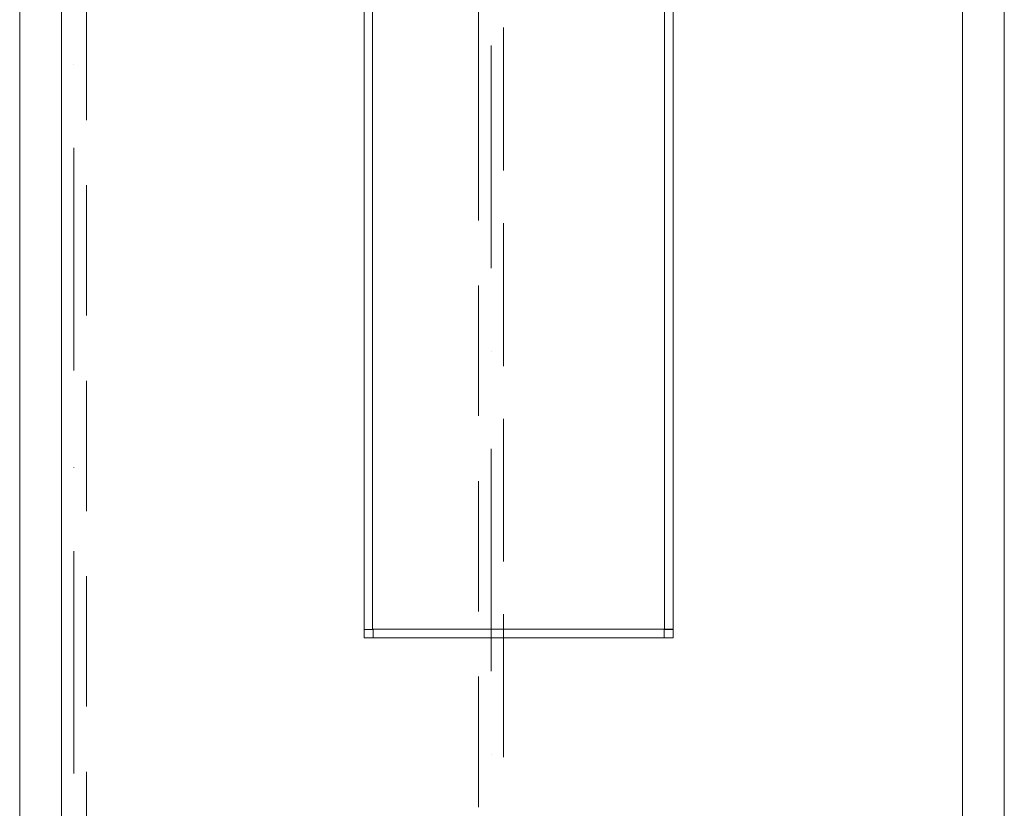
# Model space of a CAD drawing. Header units: millimetres. Extents: x 20872 to 297961, y -293704 to 213007.
# Tile 66 of 256: x 113305 to 114485, y -132150 to -131205. Entities that reach past the tile are written whole.
import ezdxf
from ezdxf.xclip import XClip

# ---------------------------------------------------------------- set-up
doc = ezdxf.new("R2010")
doc.units = ezdxf.units.MM
doc.header["$LTSCALE"] = 100
doc.header["$XCLIPFRAME"] = 2
for name, color, linetype in [('A--L73--_vaste keukenvoorzieningen', 8, 'Continuous'), ('A--T$1A-afwerking', 8, 'Continuous'), ('XREFS', 9, 'Continuous')]:
    doc.layers.add(name, color=color, linetype=linetype)

# ---------------------------------------------------------------- blocks, each defined once
blk = doc.blocks.new('catering')
at = {"layer": 'A--L73--_vaste keukenvoorzieningen', "lineweight": 5}
for points in [[(210540.227, 32367.73), (210540.227, 32329.228)], [(210540.227, 32367.73), (210540.227, 32329.228)], [(210548.687, 32366.031), (210548.687, 32319.525)], [(210548.687, 32366.031), (210548.687, 32319.525)], [(210555.683, 32319.525), (210555.683, 32366.031)], [(210563.827, 32329.228), (210563.827, 32349.17)], [(210563.827, 32329.228), (210563.827, 32349.17)], [(210541.227, 32333.505), (210541.227, 32345.856)], [(210562.827, 32345.856), (210562.827, 32333.505)], [(210548.487, 32329.476), (210548.487, 32341.555)], [(210548.487, 32329.476), (210548.487, 32341.555)], [(210555.89, 32341.555), (210555.89, 32329.476)], [(210541.227, 32335.991), (210541.227, 32332.866)], [(210541.227, 32335.991), (210541.227, 32332.866)], [(210541.827, 32334.858), (210541.827, 32331.733)], [(210541.827, 32334.858), (210541.827, 32331.733)], [(210551.227, 32331.733), (210551.227, 32334.858)], [(210551.227, 32331.733), (210551.227, 32334.858)], [(210551.827, 32330.823), (210551.827, 32333.948)], [(210541.227, 32322.509), (210541.227, 32333.505)], [(210551.527, 32328.184), (210551.527, 32333.518)], [(210551.527, 32328.184), (210551.527, 32333.518)], [(210551.827, 32330.523), (210551.827, 32333.648)], [(210562.827, 32333.505), (210562.827, 32322.509)], [(210541.527, 32333.066), (210541.527, 32333.066)], [(210541.527, 32333.066), (210541.527, 32333.066)], [(210551.227, 32329.326), (210551.227, 32331.733)], [(210551.227, 32329.326), (210551.227, 32331.733)], [(210541.227, 32331.304), (210541.227, 32328.179)], [(210541.227, 32331.304), (210541.227, 32328.179)], [(210541.527, 32331.066), (210541.527, 32325.733)], [(210541.527, 32331.066), (210541.527, 32325.733)], [(210541.827, 32330.171), (210541.827, 32327.046)], [(210541.827, 32330.171), (210541.827, 32327.046)], [(210548.487, 32319.318), (210548.487, 32329.476)], [(210548.487, 32319.318), (210548.487, 32329.476)], [(210555.89, 32329.476), (210555.89, 32319.318)], [(210540.227, 32329.228), (210540.227, 32316.353)], [(210540.227, 32329.228), (210540.227, 32316.353)], [(210551.827, 32326.136), (210551.827, 32329.261)], [(210563.827, 32316.353), (210563.827, 32329.228)], [(210563.827, 32316.353), (210563.827, 32329.228)], [(210551.827, 32325.836), (210551.827, 32328.961)], [(210551.227, 32324.639), (210551.227, 32327.764)], [(210551.227, 32324.639), (210551.227, 32327.764)], [(210541.227, 32326.617), (210541.227, 32323.492)], [(210541.227, 32326.617), (210541.227, 32323.492)], [(210551.527, 32326.184), (210551.527, 32326.184)], [(210551.527, 32326.184), (210551.527, 32326.184)], [(210541.827, 32325.484), (210541.827, 32322.359)], [(210541.827, 32325.484), (210541.827, 32322.359)], [(210551.827, 32321.449), (210551.827, 32324.574)], [(210551.827, 32321.149), (210551.827, 32324.274)], [(210551.527, 32318.518), (210551.527, 32323.851)], [(210551.527, 32318.518), (210551.527, 32323.851)], [(210541.527, 32323.4), (210541.527, 32323.399)], [(210541.527, 32323.4), (210541.527, 32323.399)], [(210551.227, 32319.952), (210551.227, 32323.077)], [(210551.227, 32319.952), (210551.227, 32323.077)], [(210541.227, 32268.221), (210541.227, 32322.509)], [(210562.827, 32322.509), (210562.827, 32268.221)], [(210541.227, 32321.93), (210541.227, 32318.805)], [(210541.227, 32321.93), (210541.227, 32318.805)], [(210541.527, 32321.399), (210541.527, 32316.066)], [(210541.527, 32321.399), (210541.527, 32316.066)], [(210541.827, 32320.797), (210541.827, 32317.672)], [(210541.827, 32320.797), (210541.827, 32317.672)], [(210551.827, 32316.762), (210551.827, 32319.887)], [(210548.7, 32319.518), (210548.487, 32319.518)], [(210548.487, 32319.518), (210548.487, 32319.318)], [(210548.687, 32319.525), (210555.683, 32319.525)], [(210548.687, 32319.525), (210555.683, 32319.525)], [(210548.7, 32319.318), (210548.7, 32319.518)], [(210551.827, 32316.462), (210551.827, 32319.587)], [(210555.89, 32319.518), (210555.676, 32319.518)], [(210555.676, 32319.518), (210555.676, 32319.318)], [(210555.683, 32319.525), (210555.89, 32319.525)], [(210555.89, 32319.525), (210555.89, 32319.318)], [(210555.89, 32319.318), (210555.89, 32319.518)], [(210555.89, 32319.318), (210548.487, 32319.318)], [(210555.89, 32319.318), (210548.487, 32319.318)], [(210548.487, 32319.318), (210548.7, 32319.318)], [(210555.676, 32319.318), (210555.89, 32319.318)], [(210551.227, 32315.265), (210551.227, 32318.39)], [(210551.227, 32315.265), (210551.227, 32318.39)], [(210541.227, 32317.243), (210541.227, 32314.118)], [(210541.227, 32317.243), (210541.227, 32314.118)], [(210551.527, 32316.518), (210551.527, 32316.518)], [(210551.527, 32316.518), (210551.527, 32316.518)], [(210540.227, 32316.353), (210540.227, 32313.555)], [(210540.227, 32316.353), (210540.227, 32313.555)], [(210563.827, 32305.501), (210563.827, 32316.353)], [(210563.827, 32313.555), (210563.827, 32316.353)], [(210541.827, 32316.11), (210541.827, 32313.703)], [(210541.827, 32316.11), (210541.827, 32313.703)]]:
    blk.add_lwpolyline(points, dxfattribs=at)
at = {"layer": 'A--L73--_vaste keukenvoorzieningen', "lineweight": 0}
for points in [[(210548.487, 32319.318), (210548.487, 32319.518), (210548.7, 32319.518), (210548.7, 32319.318), (210548.487, 32319.318)], [(210555.676, 32319.318), (210555.676, 32319.518), (210555.89, 32319.518), (210555.89, 32319.318), (210555.676, 32319.318)]]:
    blk.add_lwpolyline(points, dxfattribs=at)
blk = doc.blocks.new('2016-02-04 100 begane grond bestaand')
at = {"layer": 'A--T$1A-afwerking', "xscale": 49.99992073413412, "yscale": 49.99992073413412, "zscale": 49.99992073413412}
blk.add_blockref('catering', (-10413689, -1597908.6), dxfattribs=at)

msp = doc.modelspace()

# ---------------------------------------------------------------- block references
at = {"layer": 'XREFS'}
ref = msp.add_blockref('2016-02-04 100 begane grond bestaand', (-1, -150000.4), dxfattribs=at)
XClip(ref).set_block_clipping_path([(116767.0762143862, 29769.3836009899), (164491.5066313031, 13442.9004429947), (179861.076214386, 13442.9004429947), (179861.076214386, -11696.8579780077), (20873.0762143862, -11696.8579780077), (20873.0762143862, 82263.1420219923), (116767.0762143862, 82263.1420219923)])

doc.saveas('drawing.dxf')
